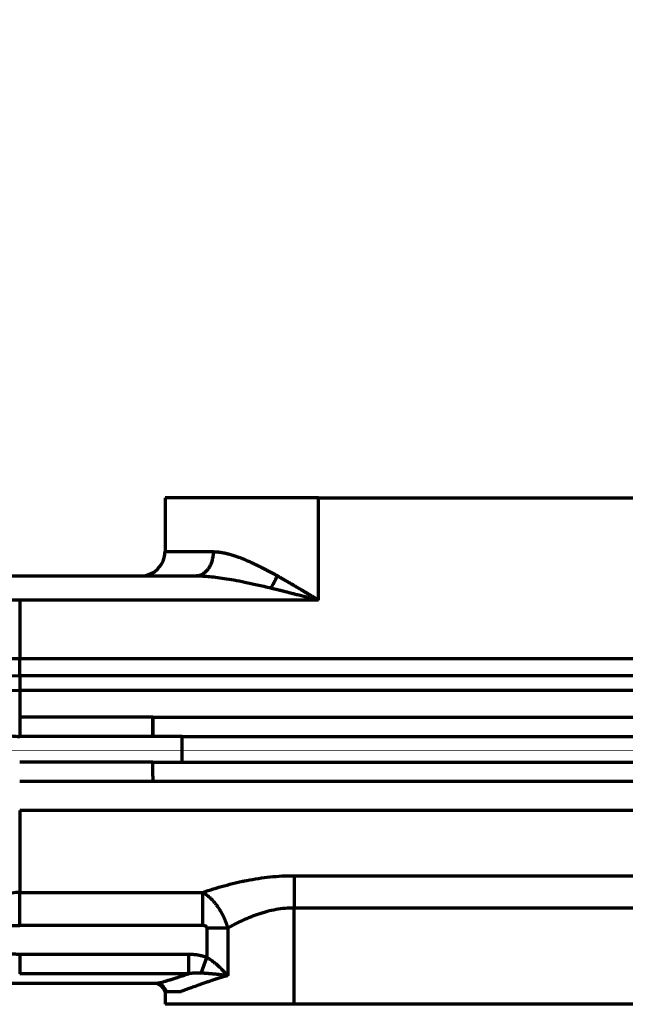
# Model space of a CAD drawing. Header units: millimetres. Extents: x -170 to 6906, y -2212 to 4257.
# Tile 190 of 256: x 5225 to 5375, y -1305 to -1061. Entities that reach past the tile are written whole.
import ezdxf

# ---------------------------------------------------------------- set-up
doc = ezdxf.new("R2010")
doc.units = ezdxf.units.MM
doc.layers.add('1', color=7, linetype='Continuous', true_color=0xffffff)
doc.styles.add('PC_TEXTSTYLE', font='ISOCP.SHX', dxfattribs={"width": 0.707, "bigfont": 'GBCBIG.SHX'})
doc.dimstyles.new('GB_DIMSTYLE', dxfattribs={"dimtxt": 50, "dimasz": 40, "dimexe": 1, "dimexo": 0, "dimgap": 1.5, "dimtad": 1, "dimdec": 1, "dimdsep": 46, "dimtxsty": 'PC_TEXTSTYLE', "dimcen": 0, "dimclrd": 256, "dimclrt": 3, "dimadec": 1, "dimazin": 2, "dimtp": 0.1, "dimtm": 0.1, "dimtfac": 0.71, "dimtdec": 1, "dimtmove": 0, "dimatfit": 3, "dimfxl": 1, "dimtfill": 1, "dimarcsym": 0})

# ---------------------------------------------------------------- blocks, each defined once
blk = doc.blocks.new('*D40')
at = {"lineweight": -2, "transparency": 16777216}
for p, q in [((5298.6, -811.42), (5142.71, -938.98)), ((4772.64, -1241.78), (5111.75, -964.31))]:
    blk.add_line(p, q, dxfattribs=at)
at = {"lineweight": 18, "transparency": 16777216}
blk.add_solid([(5138.49, -933.82), (5146.93, -944.14), (5111.75, -964.31)], dxfattribs=at)
at = {"layer": 'Defpoints', "color": 0, "lineweight": 18, "transparency": 16777216}
for p in [(5111.75, -964.31), (4772.64, -1241.78)]:
    blk.add_point(p, dxfattribs=at)
at = {"color": 3, "lineweight": 18, "transparency": 16777216, "insert": (5244.53, -821.43), "char_height": 50, "attachment_point": 5, "rotation": 39.291, "style": 'PC_TEXTSTYLE', "bg_fill": 3, "box_fill_scale": 1.1, "bg_fill_color": 256, "bg_fill_true_color": 13158600, "bg_fill_transparency": 0}
blk.add_mtext('R625', dxfattribs=at)

msp = doc.modelspace()

# ---------------------------------------------------------------- linework, layer by layer
at = {"lineweight": 18}
msp.add_line((6304.07, -1242.31), (4373.58, -1241.78), dxfattribs=at)
at = {"layer": '1', "color": 0, "linetype": 'Continuous', "lineweight": 70}
for p, q in [((5260.64, -1179.48), (5260.64, -1192.78)), ((5298.64, -1179.48), (5260.64, -1179.48)), ((5298.64, -1179.48), (5550.64, -1179.48)), ((5298.64, -1204.78), (5298.64, -1179.48)), ((5260.64, -1192.78), (5272.56, -1192.78)), ((5220.64, -1198.78), (5224.64, -1198.78)), ((5224.64, -1198.78), (5257.64, -1198.78)), ((5257.64, -1198.78), (5268.44, -1198.78)), ((5224.64, -1204.78), (5214.64, -1204.78)), ((5257.64, -1204.78), (5224.64, -1204.78)), ((5224.64, -1204.78), (5224.64, -1219.31)), ((5298.64, -1204.78), (5257.64, -1204.78)), ((5214.64, -1219.31), (5224.64, -1219.31)), ((5224.64, -1219.31), (5550.64, -1219.31)), ((5224.64, -1223.55), (5224.64, -1219.31)), ((5550.64, -1223.55), (5224.64, -1223.55)), ((5224.64, -1223.55), (5224.64, -1227.18)), ((5400.34, -1227.18), (5224.64, -1227.18)), ((5224.64, -1227.18), (5224.64, -1233.78)), ((5257.64, -1233.78), (5224.64, -1233.78)), ((5224.64, -1233.78), (5224.64, -1238.58)), ((5257.64, -1233.78), (5601.53, -1233.78)), ((5257.64, -1238.58), (5224.64, -1238.58)), ((5264.85, -1238.58), (5257.64, -1238.58)), ((5264.85, -1238.58), (5622.64, -1238.58)), ((5264.85, -1244.99), (5264.85, -1238.58)), ((5257.64, -1244.99), (5224.64, -1244.99)), ((5257.64, -1244.99), (5264.85, -1244.99)), ((5264.85, -1244.99), (5622.64, -1244.99)), ((5257.64, -1249.78), (5224.64, -1249.78)), ((5601.53, -1249.78), (5257.64, -1249.78)), ((5224.64, -1256.91), (5224.64, -1277.23)), ((5550.88, -1256.91), (5224.64, -1256.91)), ((5292.64, -1273.1), (5550.88, -1273.1)), ((5224.64, -1285.48), (5224.64, -1277.23)), ((5224.64, -1277.23), (5257.64, -1277.23)), ((5257.64, -1277.23), (5270.01, -1277.23)), ((5270.01, -1285.48), (5270.01, -1277.23)), ((5292.64, -1304.98), (5292.64, -1281.12)), ((5553.25, -1281.12), (5292.64, -1281.12)), ((5214.64, -1285.48), (5224.64, -1285.48)), ((5257.64, -1285.48), (5224.64, -1285.48)), ((5270.01, -1285.48), (5257.64, -1285.48)), ((5271.01, -1286.1), (5271.01, -1293.4)), ((5276.16, -1286.1), (5271.01, -1286.1)), ((5276.16, -1286.1), (5276.16, -1297.86)), ((5257.64, -1292.62), (5224.64, -1292.62)), ((5224.64, -1292.62), (5224.64, -1297.41)), ((5266.49, -1292.62), (5257.64, -1292.62)), ((5269.57, -1297.25), (5271.01, -1293.4)), ((5257.64, -1297.41), (5224.64, -1297.41)), ((5266.49, -1297.41), (5257.64, -1297.41)), ((5217.64, -1299.78), (5258.18, -1299.78)), ((5260.64, -1301.78), (5260.64, -1304.98)), ((5292.64, -1304.98), (5260.64, -1304.98)), ((5556.64, -1304.98), (5292.64, -1304.98))]:
    msp.add_line(p, q, dxfattribs=at)
msp.add_arc((5254.64, -1192.78), 6, 270, 0, dxfattribs=at)
for centre, major_axis, ratio, start_param, end_param in [((5286.85, -1198.78), (2.6, 5.41), 0.242973, 4.24507, 4.828856), ((5224.64, -1219.31), (-10, 0), 0.424004, 0, 1.570796), ((5224.64, -1223.78), (-10, 0), 0.339623, 0, 1.570796), ((5224.64, -1285.48), (10, 0), 0.824379, 1.570796, 3.141593), ((5258.18, -1302.78), (-0.04, 3), 0.984413, 5.038154, 6.268731)]:
    msp.add_ellipse(centre, major_axis=major_axis, ratio=ratio, start_param=start_param, end_param=end_param, dxfattribs=at)
for points, degree in [([(5272.56, -1192.78), (5272.56, -1192.97), (5272.55, -1193.34), (5272.49, -1193.89), (5272.41, -1194.43), (5272.28, -1194.95), (5272.13, -1195.46), (5271.95, -1195.95), (5271.73, -1196.4), (5271.49, -1196.83), (5271.22, -1197.22), (5270.92, -1197.58), (5270.61, -1197.89), (5270.28, -1198.16), (5269.93, -1198.39), (5269.57, -1198.56), (5269.2, -1198.69), (5268.82, -1198.77), (5268.57, -1198.78), (5268.44, -1198.78)], 3), ([(5209.64, -1222.53), (5209.64, -1222.95), (5209.67, -1223.79), (5209.81, -1225.02), (5210.03, -1226.24), (5210.34, -1227.43), (5210.73, -1228.59), (5211.21, -1229.71), (5211.75, -1230.78), (5212.37, -1231.79), (5213.06, -1232.75), (5213.81, -1233.65), (5214.61, -1234.49), (5215.47, -1235.25), (5216.38, -1235.94), (5217.32, -1236.56), (5218.3, -1237.09), (5219.32, -1237.55), (5220.35, -1237.92), (5221.41, -1238.21), (5222.48, -1238.42), (5223.56, -1238.55), (5224.28, -1238.58), (5224.64, -1238.58)], 3), ([(5224.64, -1292.62), (5224.41, -1292.62), (5223.94, -1292.61), (5223.25, -1292.58), (5222.56, -1292.52), (5221.89, -1292.45), (5221.23, -1292.35), (5220.59, -1292.22), (5220.17, -1292.13), (5219.97, -1292.07)], 3), ([(5258.18, -1299.78), (5258.29, -1299.78), (5258.54, -1299.76), (5259, -1299.68), (5259.56, -1299.56), (5260.23, -1299.38), (5261, -1299.16), (5261.87, -1298.89), (5262.86, -1298.58), (5263.95, -1298.22), (5265.16, -1297.84), (5266.03, -1297.56), (5266.49, -1297.41)], 3), ([(5258.68, -1299.83), (5260.13, -1300.36), (5260.57, -1301.83)], 2)]:
    msp.add_open_spline(points, degree=degree, dxfattribs=at)
for points, knots in [([(5272.56, -1192.78), (5272.57, -1192.78), (5272.61, -1192.78), (5272.65, -1192.78), (5272.7, -1192.79), (5272.75, -1192.79), (5272.8, -1192.79), (5272.85, -1192.79), (5272.9, -1192.79), (5272.95, -1192.79), (5273, -1192.79), (5273.05, -1192.8), (5273.1, -1192.8), (5273.15, -1192.8), (5273.2, -1192.8), (5273.25, -1192.81), (5273.3, -1192.81), (5273.35, -1192.81), (5273.4, -1192.82), (5273.45, -1192.82), (5273.51, -1192.83), (5273.56, -1192.83), (5273.61, -1192.84), (5273.66, -1192.84), (5273.71, -1192.85), (5273.77, -1192.85), (5273.82, -1192.86), (5273.87, -1192.86), (5273.92, -1192.87), (5273.98, -1192.88), (5274.03, -1192.88), (5274.08, -1192.89), (5274.14, -1192.9), (5274.19, -1192.9), (5274.25, -1192.91), (5274.3, -1192.92), (5274.35, -1192.93), (5274.41, -1192.93), (5274.46, -1192.94), (5274.52, -1192.95), (5274.57, -1192.96), (5274.63, -1192.97), (5274.68, -1192.98), (5274.74, -1192.99), (5274.79, -1193), (5274.85, -1193.01), (5274.91, -1193.02), (5274.96, -1193.03), (5275.02, -1193.04), (5275.08, -1193.05), (5275.13, -1193.06), (5275.19, -1193.07), (5275.25, -1193.09), (5275.31, -1193.1), (5275.36, -1193.11), (5275.42, -1193.12), (5275.48, -1193.14), (5275.54, -1193.15), (5275.6, -1193.16), (5275.65, -1193.18), (5275.71, -1193.19), (5275.77, -1193.2), (5275.83, -1193.22), (5275.89, -1193.23), (5275.95, -1193.25), (5276.01, -1193.26), (5276.07, -1193.28), (5276.13, -1193.29), (5276.19, -1193.31), (5276.25, -1193.32), (5276.31, -1193.34), (5276.37, -1193.35), (5276.43, -1193.37), (5276.49, -1193.39), (5276.55, -1193.4), (5276.62, -1193.42), (5276.68, -1193.44), (5276.74, -1193.46), (5276.8, -1193.47), (5276.86, -1193.49), (5276.93, -1193.51), (5276.99, -1193.53), (5277.05, -1193.55), (5277.12, -1193.57), (5277.18, -1193.59), (5277.24, -1193.61), (5277.31, -1193.62), (5277.37, -1193.64), (5277.43, -1193.66), (5277.5, -1193.69), (5277.56, -1193.71), (5277.63, -1193.73), (5277.69, -1193.75), (5277.76, -1193.77), (5277.82, -1193.79), (5277.89, -1193.81), (5277.95, -1193.83), (5278.02, -1193.86), (5278.08, -1193.88), (5278.15, -1193.9), (5278.22, -1193.92), (5278.28, -1193.95), (5278.35, -1193.97), (5278.42, -1193.99), (5278.48, -1194.02), (5278.55, -1194.04), (5278.62, -1194.07), (5278.69, -1194.09), (5279, -1194.21), (5279.58, -1194.43), (5280.42, -1194.77), (5281.3, -1195.15), (5282.21, -1195.55), (5282.87, -1195.87), (5283.27, -1196.06), (5283.41, -1196.13), (5283.55, -1196.2), (5283.69, -1196.26), (5283.83, -1196.33), (5283.97, -1196.4), (5284.11, -1196.47), (5284.25, -1196.54), (5284.4, -1196.62), (5284.54, -1196.69), (5284.69, -1196.76), (5284.83, -1196.84), (5284.98, -1196.91), (5285.13, -1196.99), (5285.28, -1197.07), (5285.43, -1197.15), (5285.58, -1197.22), (5285.73, -1197.3), (5285.88, -1197.38), (5286.04, -1197.47), (5286.19, -1197.55), (5286.35, -1197.63), (5286.51, -1197.71), (5286.66, -1197.8), (5286.82, -1197.88), (5286.98, -1197.97), (5287.14, -1198.06), (5287.3, -1198.15), (5287.47, -1198.23), (5287.63, -1198.32), (5287.79, -1198.41), (5287.96, -1198.51), (5288.13, -1198.6), (5288.29, -1198.69), (5288.4, -1198.75), (5288.46, -1198.78)], [0, 0, 0, 0, 0.003393, 0.006792, 0.010198, 0.01361, 0.017029, 0.020454, 0.023886, 0.027325, 0.030771, 0.034223, 0.037682, 0.041148, 0.044621, 0.048101, 0.051587, 0.055081, 0.058582, 0.06209, 0.065605, 0.069127, 0.072656, 0.076193, 0.079737, 0.083288, 0.086847, 0.090412, 0.093986, 0.097566, 0.101155, 0.10475, 0.108354, 0.111965, 0.115583, 0.119209, 0.122843, 0.126485, 0.130134, 0.133791, 0.137456, 0.141129, 0.14481, 0.148498, 0.152195, 0.155899, 0.159612, 0.163333, 0.167061, 0.170798, 0.174543, 0.178296, 0.182058, 0.185827, 0.189605, 0.193391, 0.197186, 0.200989, 0.2048, 0.20862, 0.212448, 0.216284, 0.220129, 0.223983, 0.227845, 0.231716, 0.235595, 0.239483, 0.24338, 0.247286, 0.2512, 0.255123, 0.259054, 0.262995, 0.266944, 0.270902, 0.274869, 0.278845, 0.28283, 0.286824, 0.290827, 0.294839, 0.29886, 0.30289, 0.306929, 0.310977, 0.315034, 0.319101, 0.323176, 0.327261, 0.331355, 0.335459, 0.339571, 0.343693, 0.347825, 0.351965, 0.356115, 0.360275, 0.364443, 0.368622, 0.372809, 0.377007, 0.381213, 0.38543, 0.389655, 0.393891, 0.398136, 0.40239, 0.406655, 0.457704, 0.510296, 0.564458, 0.620218, 0.6776, 0.685912, 0.694276, 0.702693, 0.711162, 0.719684, 0.728258, 0.736885, 0.745564, 0.754296, 0.763081, 0.771919, 0.78081, 0.789754, 0.79875, 0.8078, 0.816903, 0.826058, 0.835268, 0.84453, 0.853845, 0.863214, 0.872637, 0.882112, 0.891641, 0.901224, 0.91086, 0.92055, 0.930293, 0.94009, 0.94994, 0.959845, 0.969803, 0.979815, 0.98988, 1, 1, 1, 1]), ([(5268.44, -1198.78), (5268.83, -1198.78), (5269.77, -1198.8), (5271.34, -1198.9), (5273.23, -1199.1), (5275.37, -1199.4), (5277.77, -1199.81), (5280.48, -1200.34), (5283.54, -1201), (5285.71, -1201.51), (5286.85, -1201.78)], [0, 0, 0, 0, 0.070566, 0.165782, 0.271165, 0.388144, 0.517025, 0.660637, 0.82116, 1, 1, 1, 1]), ([(5288.46, -1198.78), (5288.49, -1198.8), (5288.54, -1198.83), (5288.62, -1198.88), (5288.71, -1198.92), (5288.79, -1198.97), (5288.87, -1199.02), (5288.96, -1199.06), (5289.04, -1199.11), (5289.13, -1199.16), (5289.21, -1199.21), (5289.3, -1199.25), (5289.38, -1199.3), (5289.47, -1199.35), (5289.56, -1199.4), (5289.65, -1199.45), (5289.73, -1199.5), (5289.82, -1199.55), (5289.91, -1199.6), (5290, -1199.65), (5290.09, -1199.7), (5290.18, -1199.76), (5290.27, -1199.81), (5290.36, -1199.86), (5290.45, -1199.91), (5290.54, -1199.97), (5290.64, -1200.02), (5290.73, -1200.07), (5290.82, -1200.13), (5290.92, -1200.18), (5291.01, -1200.24), (5291.1, -1200.29), (5291.2, -1200.34), (5291.29, -1200.4), (5291.39, -1200.46), (5291.49, -1200.51), (5291.58, -1200.57), (5291.68, -1200.62), (5291.78, -1200.68), (5291.88, -1200.74), (5291.97, -1200.8), (5292.07, -1200.85), (5292.17, -1200.91), (5292.27, -1200.97), (5292.37, -1201.03), (5292.47, -1201.09), (5292.57, -1201.15), (5292.68, -1201.21), (5292.78, -1201.27), (5292.88, -1201.33), (5292.98, -1201.39), (5293.09, -1201.45), (5293.19, -1201.51), (5293.29, -1201.57), (5293.4, -1201.64), (5293.5, -1201.7), (5293.6, -1201.76), (5293.71, -1201.82), (5293.82, -1201.89), (5293.93, -1201.95), (5294.05, -1202.02), (5294.17, -1202.09), (5294.29, -1202.17), (5294.41, -1202.24), (5294.54, -1202.32), (5294.67, -1202.39), (5294.8, -1202.47), (5294.94, -1202.55), (5295.07, -1202.64), (5295.21, -1202.72), (5295.36, -1202.81), (5295.51, -1202.9), (5295.66, -1202.99), (5295.81, -1203.08), (5295.96, -1203.17), (5296.12, -1203.27), (5296.28, -1203.36), (5296.45, -1203.46), (5296.61, -1203.56), (5296.78, -1203.66), (5296.96, -1203.77), (5297.13, -1203.87), (5297.31, -1203.98), (5297.49, -1204.09), (5297.68, -1204.2), (5297.86, -1204.32), (5298.05, -1204.43), (5298.25, -1204.55), (5298.44, -1204.66), (5298.57, -1204.74), (5298.64, -1204.78)], [0, 0, 0, 0, 0.00808, 0.016201, 0.024365, 0.032571, 0.040818, 0.049108, 0.057439, 0.065813, 0.074228, 0.082686, 0.091185, 0.099727, 0.10831, 0.116936, 0.125604, 0.134313, 0.143065, 0.151859, 0.160695, 0.169572, 0.178492, 0.187454, 0.196458, 0.205505, 0.214593, 0.223723, 0.232896, 0.24211, 0.251367, 0.260665, 0.270006, 0.279389, 0.288814, 0.298281, 0.307791, 0.317342, 0.326936, 0.336571, 0.346249, 0.355969, 0.365731, 0.375536, 0.385382, 0.395271, 0.405202, 0.415175, 0.42519, 0.435247, 0.445346, 0.455488, 0.465672, 0.475898, 0.486166, 0.496086, 0.506285, 0.516764, 0.527524, 0.538563, 0.549883, 0.561483, 0.573363, 0.585522, 0.597963, 0.610683, 0.623683, 0.636963, 0.650524, 0.664364, 0.678485, 0.692886, 0.707566, 0.722527, 0.737769, 0.75329, 0.769091, 0.785173, 0.801534, 0.818176, 0.835098, 0.8523, 0.869782, 0.887544, 0.905586, 0.923909, 0.942511, 0.961394, 0.980557, 1, 1, 1, 1]), ([(5286.85, -1201.78), (5286.9, -1201.8), (5287, -1201.82), (5287.14, -1201.85), (5287.29, -1201.89), (5287.44, -1201.93), (5287.59, -1201.96), (5287.75, -1202), (5287.9, -1202.04), (5288.07, -1202.08), (5288.23, -1202.12), (5288.4, -1202.16), (5288.57, -1202.2), (5288.74, -1202.25), (5288.92, -1202.29), (5289.1, -1202.33), (5289.28, -1202.38), (5289.46, -1202.42), (5289.65, -1202.47), (5289.84, -1202.52), (5290.04, -1202.57), (5290.23, -1202.62), (5290.43, -1202.67), (5290.63, -1202.72), (5290.84, -1202.77), (5291.05, -1202.82), (5291.26, -1202.88), (5291.47, -1202.93), (5291.69, -1202.98), (5291.91, -1203.04), (5292.13, -1203.1), (5292.36, -1203.15), (5292.71, -1203.24), (5293.18, -1203.37), (5293.78, -1203.52), (5294.39, -1203.68), (5294.99, -1203.83), (5295.49, -1203.96), (5295.9, -1204.07), (5296.21, -1204.15), (5296.52, -1204.23), (5296.82, -1204.31), (5297.13, -1204.39), (5297.43, -1204.47), (5297.74, -1204.55), (5298.04, -1204.63), (5298.34, -1204.71), (5298.54, -1204.76), (5298.64, -1204.78)], [0, 0, 0, 0, 0.012027, 0.024299, 0.036815, 0.049576, 0.062581, 0.075831, 0.089326, 0.103065, 0.11705, 0.13128, 0.145755, 0.160475, 0.175441, 0.190652, 0.206109, 0.221811, 0.237758, 0.253952, 0.27039, 0.287074, 0.304004, 0.321179, 0.3386, 0.356266, 0.374177, 0.392334, 0.410736, 0.429383, 0.448276, 0.467414, 0.486797, 0.537691, 0.588601, 0.639524, 0.690456, 0.741396, 0.767796, 0.794076, 0.820236, 0.846277, 0.872197, 0.897998, 0.923679, 0.94924, 0.97468, 1, 1, 1, 1]), ([(5257.64, -1233.78), (5257.64, -1233.78), (5257.64, -1233.8), (5257.64, -1233.87), (5257.64, -1233.98), (5257.64, -1234.14), (5257.64, -1234.34), (5257.64, -1234.58), (5257.64, -1234.86), (5257.64, -1235.17), (5257.64, -1235.52), (5257.64, -1235.89), (5257.64, -1236.3), (5257.64, -1236.72), (5257.64, -1237.17), (5257.64, -1237.63), (5257.64, -1238.1), (5257.64, -1238.42), (5257.64, -1238.58)], [0, 0, 0, 0, 0.061564, 0.124126, 0.186688, 0.249251, 0.311813, 0.374376, 0.436938, 0.499501, 0.562063, 0.624625, 0.687188, 0.74975, 0.812313, 0.874875, 0.937438, 1, 1, 1, 1]), ([(5257.64, -1246.86), (5257.64, -1246.56), (5257.64, -1246.26), (5257.64, -1245.63), (5257.64, -1245.31), (5257.64, -1244.99)], [0, 0, 0, 0, 0.5, 0.5, 1, 1, 1, 1]), ([(5257.64, -1248.4), (5257.64, -1248.18), (5257.64, -1247.94), (5257.64, -1247.42), (5257.64, -1247.15), (5257.64, -1246.86)], [0, 0, 0, 0, 0.5, 0.5, 1, 1, 1, 1]), ([(5257.64, -1248.4), (5257.64, -1248.62), (5257.64, -1248.82), (5257.64, -1249.17), (5257.64, -1249.31), (5257.64, -1249.43)], [0, 0, 0, 0, 0.5, 0.5, 1, 1, 1, 1]), ([(5257.64, -1249.43), (5257.64, -1249.55), (5257.64, -1249.64), (5257.64, -1249.75), (5257.64, -1249.78), (5257.64, -1249.78)], [0, 0, 0, 0, 0.5, 0.5, 1, 1, 1, 1]), ([(5270.01, -1277.23), (5270.87, -1276.94), (5271.74, -1276.66), (5273.5, -1276.11), (5274.4, -1275.85), (5276.21, -1275.35), (5277.13, -1275.12), (5278.53, -1274.78), (5279, -1274.68), (5279.71, -1274.52), (5279.95, -1274.47), (5280.3, -1274.4), (5280.42, -1274.37), (5280.66, -1274.33), (5281.74, -1274.11), (5282.82, -1273.92), (5284.75, -1273.63), (5285.72, -1273.51), (5287.68, -1273.31), (5288.66, -1273.23), (5290.64, -1273.13), (5291.64, -1273.1), (5292.64, -1273.1)], [0, 0, 0, 0, 0.125, 0.125, 0.25, 0.25, 0.375, 0.375, 0.4375, 0.4375, 0.46875, 0.46875, 0.484375, 0.484375, 0.5, 0.625, 0.625, 0.75, 0.75, 0.875, 0.875, 1, 1, 1, 1]), ([(5292.64, -1273.1), (5292.64, -1273.36), (5292.64, -1273.63), (5292.64, -1274.2), (5292.64, -1274.49), (5292.64, -1275.1), (5292.64, -1275.42), (5292.64, -1276.07), (5292.64, -1276.41), (5292.64, -1277.09), (5292.64, -1277.45), (5292.64, -1278.16), (5292.64, -1278.52), (5292.64, -1279.25), (5292.64, -1279.62), (5292.64, -1280.37), (5292.64, -1280.74), (5292.64, -1281.12)], [0, 0, 0, 0, 0.125, 0.125, 0.25, 0.25, 0.375, 0.375, 0.5, 0.5, 0.625, 0.625, 0.75, 0.75, 0.875, 0.875, 1, 1, 1, 1]), ([(5270.01, -1277.23), (5270.04, -1277.25), (5270.09, -1277.28), (5270.16, -1277.32), (5270.23, -1277.37), (5270.3, -1277.41), (5270.37, -1277.46), (5270.44, -1277.51), (5270.51, -1277.56), (5270.58, -1277.6), (5270.65, -1277.65), (5270.72, -1277.7), (5270.79, -1277.75), (5270.86, -1277.81), (5270.93, -1277.86), (5271, -1277.91), (5271.06, -1277.96), (5271.13, -1278.02), (5271.2, -1278.07), (5271.26, -1278.13), (5271.33, -1278.18), (5271.39, -1278.24), (5271.46, -1278.29), (5271.52, -1278.35), (5271.59, -1278.41), (5271.65, -1278.46), (5271.71, -1278.52), (5271.78, -1278.58), (5271.84, -1278.64), (5271.9, -1278.7), (5272.1, -1278.89), (5272.43, -1279.24), (5272.88, -1279.75), (5273.31, -1280.29), (5273.59, -1280.68), (5273.74, -1280.9), (5273.77, -1280.94), (5273.8, -1280.99), (5273.83, -1281.03), (5273.86, -1281.08), (5273.89, -1281.12), (5273.92, -1281.16), (5273.95, -1281.21), (5273.98, -1281.26), (5274.01, -1281.3), (5274.03, -1281.35), (5274.06, -1281.39), (5274.09, -1281.44), (5274.12, -1281.48), (5274.15, -1281.53), (5274.18, -1281.57), (5274.21, -1281.62), (5274.23, -1281.67), (5274.26, -1281.71), (5274.29, -1281.76), (5274.32, -1281.81), (5274.35, -1281.85), (5274.37, -1281.9), (5274.4, -1281.95), (5274.43, -1281.99), (5274.45, -1282.04), (5274.48, -1282.09), (5274.51, -1282.14), (5274.53, -1282.18), (5274.56, -1282.23), (5274.59, -1282.28), (5274.61, -1282.33), (5274.64, -1282.37), (5274.67, -1282.42), (5274.69, -1282.47), (5274.72, -1282.52), (5274.74, -1282.57), (5274.77, -1282.62), (5274.79, -1282.66), (5274.82, -1282.71), (5274.84, -1282.76), (5274.87, -1282.81), (5274.89, -1282.86), (5274.92, -1282.91), (5274.94, -1282.96), (5274.97, -1283), (5274.99, -1283.05), (5275.01, -1283.1), (5275.04, -1283.15), (5275.06, -1283.2), (5275.09, -1283.25), (5275.11, -1283.3), (5275.13, -1283.35), (5275.16, -1283.4), (5275.18, -1283.45), (5275.2, -1283.5), (5275.22, -1283.55), (5275.25, -1283.6), (5275.27, -1283.65), (5275.29, -1283.7), (5275.31, -1283.75), (5275.33, -1283.8), (5275.36, -1283.85), (5275.38, -1283.9), (5275.4, -1283.95), (5275.42, -1284), (5275.44, -1284.05), (5275.46, -1284.1), (5275.48, -1284.15), (5275.5, -1284.2), (5275.52, -1284.25), (5275.54, -1284.3), (5275.56, -1284.35), (5275.58, -1284.4), (5275.6, -1284.46), (5275.62, -1284.51), (5275.64, -1284.56), (5275.66, -1284.61), (5275.68, -1284.66), (5275.7, -1284.71), (5275.72, -1284.76), (5275.74, -1284.81), (5275.76, -1284.86), (5275.78, -1284.91), (5275.79, -1284.97), (5275.81, -1285.02), (5275.83, -1285.07), (5275.85, -1285.12), (5275.87, -1285.17), (5275.88, -1285.22), (5275.9, -1285.27), (5275.92, -1285.33), (5275.94, -1285.38), (5275.95, -1285.43), (5275.97, -1285.48), (5275.99, -1285.53), (5276, -1285.58), (5276.02, -1285.63), (5276.03, -1285.69), (5276.05, -1285.74), (5276.07, -1285.79), (5276.08, -1285.84), (5276.1, -1285.89), (5276.11, -1285.94), (5276.13, -1286), (5276.14, -1286.05), (5276.15, -1286.08), (5276.16, -1286.1)], [0, 0, 0, 0, 0.009031, 0.018031, 0.027, 0.035938, 0.044845, 0.053721, 0.062567, 0.071382, 0.080167, 0.088922, 0.097646, 0.10634, 0.115004, 0.123638, 0.132242, 0.140816, 0.149361, 0.157875, 0.16636, 0.174816, 0.183242, 0.191639, 0.200006, 0.208344, 0.216654, 0.224934, 0.233185, 0.241407, 0.2496, 0.313485, 0.376426, 0.438454, 0.499598, 0.504332, 0.509064, 0.513794, 0.518523, 0.52325, 0.527976, 0.532701, 0.537424, 0.542146, 0.546866, 0.551585, 0.556303, 0.561019, 0.565734, 0.570447, 0.57516, 0.579871, 0.58458, 0.589289, 0.593996, 0.598702, 0.603406, 0.60811, 0.612812, 0.617513, 0.622212, 0.626911, 0.631608, 0.636304, 0.640999, 0.645693, 0.650386, 0.655078, 0.659768, 0.664458, 0.669146, 0.673833, 0.67852, 0.683205, 0.687889, 0.692572, 0.697255, 0.701936, 0.706616, 0.711295, 0.715973, 0.720651, 0.725327, 0.730003, 0.734677, 0.739351, 0.744024, 0.748696, 0.753367, 0.758037, 0.762706, 0.767375, 0.772042, 0.776709, 0.781375, 0.786041, 0.790705, 0.795369, 0.800032, 0.804694, 0.809356, 0.814017, 0.818677, 0.823336, 0.827995, 0.832653, 0.837311, 0.841968, 0.846624, 0.851279, 0.855934, 0.860589, 0.865243, 0.869896, 0.874549, 0.879201, 0.883852, 0.888503, 0.893154, 0.897804, 0.902453, 0.907102, 0.911751, 0.916399, 0.921047, 0.925694, 0.930341, 0.934987, 0.939633, 0.944279, 0.948924, 0.953569, 0.958214, 0.962858, 0.967502, 0.972145, 0.976788, 0.981431, 0.986074, 0.990716, 0.995358, 1, 1, 1, 1]), ([(5292.64, -1281.12), (5291.87, -1281.12), (5291.12, -1281.15), (5289.62, -1281.28), (5288.88, -1281.38), (5287.41, -1281.64), (5286.68, -1281.8), (5285.78, -1282.03), (5285.6, -1282.08), (5285.24, -1282.18), (5284.71, -1282.33), (5284.18, -1282.5), (5283.74, -1282.64), (5283.65, -1282.67), (5283.48, -1282.73), (5283.39, -1282.76), (5283.13, -1282.85), (5282.62, -1283.04), (5282.11, -1283.23), (5281.11, -1283.64), (5280.46, -1283.92), (5279.19, -1284.51), (5278.57, -1284.81), (5277.34, -1285.44), (5276.74, -1285.77), (5276.16, -1286.1)], [0, 0, 0, 0, 0.125, 0.125, 0.25, 0.25, 0.375, 0.375, 0.40625, 0.40625, 0.4375, 0.5, 0.5, 0.515625, 0.515625, 0.53125, 0.53125, 0.5625, 0.625, 0.625, 0.75, 0.75, 0.875, 0.875, 1, 1, 1, 1]), ([(5271.01, -1286.1), (5271.01, -1286.09), (5271, -1286.07), (5271, -1286.04), (5271, -1286.03), (5271, -1285.99), (5270.99, -1285.96), (5270.98, -1285.92), (5270.97, -1285.91), (5270.96, -1285.89), (5270.96, -1285.87), (5270.94, -1285.84), (5270.92, -1285.81), (5270.9, -1285.78), (5270.89, -1285.77), (5270.87, -1285.75), (5270.86, -1285.74), (5270.83, -1285.71), (5270.81, -1285.69), (5270.77, -1285.66), (5270.74, -1285.65), (5270.71, -1285.63), (5270.7, -1285.62), (5270.67, -1285.61), (5270.66, -1285.6), (5270.6, -1285.57), (5270.55, -1285.55), (5270.47, -1285.53), (5270.44, -1285.52), (5270.39, -1285.51), (5270.36, -1285.51), (5270.28, -1285.49), (5270.23, -1285.49), (5270.12, -1285.48), (5270.07, -1285.48), (5270.01, -1285.48)], [0, 0, 0, 0, 0.03125, 0.03125, 0.0625, 0.0625, 0.125, 0.125, 0.15625, 0.15625, 0.1875, 0.1875, 0.25, 0.25, 0.28125, 0.28125, 0.3125, 0.3125, 0.375, 0.375, 0.4375, 0.4375, 0.46875, 0.46875, 0.5, 0.5, 0.625, 0.625, 0.6875, 0.6875, 0.75, 0.75, 0.875, 0.875, 1, 1, 1, 1]), ([(5271.01, -1293.4), (5270.99, -1293.39), (5270.96, -1293.38), (5270.91, -1293.36), (5270.85, -1293.34), (5270.8, -1293.32), (5270.75, -1293.31), (5270.7, -1293.29), (5270.65, -1293.27), (5270.59, -1293.25), (5270.54, -1293.23), (5270.48, -1293.22), (5270.43, -1293.2), (5270.37, -1293.18), (5270.31, -1293.16), (5270.25, -1293.15), (5270.2, -1293.13), (5270.14, -1293.11), (5270.08, -1293.1), (5270.02, -1293.08), (5269.96, -1293.06), (5269.89, -1293.05), (5269.83, -1293.03), (5269.77, -1293.01), (5269.7, -1293), (5269.64, -1292.98), (5269.58, -1292.97), (5269.51, -1292.95), (5269.44, -1292.94), (5269.38, -1292.92), (5269.31, -1292.91), (5269.24, -1292.89), (5269.17, -1292.88), (5269.1, -1292.87), (5269.03, -1292.85), (5268.96, -1292.84), (5268.87, -1292.82), (5268.76, -1292.8), (5268.64, -1292.78), (5268.51, -1292.76), (5268.39, -1292.75), (5268.27, -1292.73), (5268.14, -1292.72), (5268.02, -1292.7), (5267.9, -1292.69), (5267.78, -1292.68), (5267.66, -1292.67), (5267.54, -1292.66), (5267.42, -1292.65), (5267.3, -1292.64), (5267.18, -1292.63), (5267.07, -1292.63), (5266.95, -1292.62), (5266.83, -1292.62), (5266.72, -1292.62), (5266.6, -1292.62), (5266.53, -1292.62), (5266.49, -1292.62)], [0, 0, 0, 0, 0.011427, 0.022983, 0.034668, 0.046482, 0.058426, 0.070498, 0.082699, 0.095029, 0.107489, 0.120077, 0.132794, 0.145639, 0.158614, 0.171717, 0.184949, 0.19831, 0.211799, 0.225418, 0.239165, 0.25304, 0.267044, 0.281177, 0.295439, 0.30983, 0.324349, 0.338997, 0.353774, 0.36868, 0.383715, 0.398879, 0.414172, 0.429595, 0.445147, 0.460829, 0.47664, 0.504212, 0.531633, 0.558904, 0.586026, 0.612999, 0.639823, 0.666499, 0.693027, 0.719408, 0.745642, 0.77173, 0.797672, 0.823468, 0.849119, 0.874626, 0.899988, 0.925207, 0.950281, 0.975212, 1, 1, 1, 1]), ([(5266.49, -1297.41), (5266.49, -1297.34), (5266.49, -1297.24), (5266.49, -1297.01), (5266.49, -1296.87), (5266.49, -1296.57), (5266.49, -1296.4), (5266.49, -1296.03), (5266.49, -1295.82), (5266.49, -1295.4), (5266.49, -1295.17), (5266.49, -1294.7), (5266.49, -1294.45), (5266.49, -1293.94), (5266.49, -1293.68), (5266.49, -1293.15), (5266.49, -1292.88), (5266.49, -1292.62)], [0, 0, 0, 0, 0.125, 0.125, 0.25, 0.25, 0.375, 0.375, 0.5, 0.5, 0.625, 0.625, 0.75, 0.75, 0.875, 0.875, 1, 1, 1, 1]), ([(5276.16, -1297.86), (5275.78, -1297.44), (5275.05, -1296.64), (5273.93, -1295.55), (5272.86, -1294.63), (5271.89, -1293.93), (5271.27, -1293.55), (5271.01, -1293.4)], [0, 0, 0, 0, 0.257814, 0.486634, 0.688693, 0.868294, 1, 1, 1, 1]), ([(5276.16, -1297.86), (5276.13, -1297.87), (5276.08, -1297.89), (5276, -1297.91), (5275.92, -1297.93), (5275.84, -1297.95), (5275.75, -1297.98), (5275.67, -1298), (5275.58, -1298.03), (5275.5, -1298.05), (5275.41, -1298.08), (5275.32, -1298.1), (5275.23, -1298.13), (5275.14, -1298.16), (5275.04, -1298.19), (5274.95, -1298.21), (5274.85, -1298.24), (5274.75, -1298.27), (5274.66, -1298.3), (5274.56, -1298.33), (5274.45, -1298.36), (5274.35, -1298.39), (5274.25, -1298.43), (5274.14, -1298.46), (5274.04, -1298.49), (5273.93, -1298.52), (5273.82, -1298.56), (5273.71, -1298.59), (5273.6, -1298.63), (5273.49, -1298.66), (5273.38, -1298.7), (5273.26, -1298.73), (5273.15, -1298.77), (5273.03, -1298.81), (5272.92, -1298.85), (5272.8, -1298.88), (5272.57, -1298.96), (5272.26, -1299.06), (5271.89, -1299.18), (5271.59, -1299.29), (5271.35, -1299.37), (5271.19, -1299.42), (5271.01, -1299.48), (5270.82, -1299.55), (5270.58, -1299.63), (5270.35, -1299.71), (5270.14, -1299.79), (5269.93, -1299.86), (5269.74, -1299.93), (5269.35, -1300.07), (5268.79, -1300.27), (5268.08, -1300.53), (5267.44, -1300.76), (5267.01, -1300.92), (5266.75, -1301.02), (5266.64, -1301.06), (5266.53, -1301.1), (5266.43, -1301.14), (5266.32, -1301.18), (5266.22, -1301.21), (5266.12, -1301.25), (5266.02, -1301.29), (5265.92, -1301.33), (5265.82, -1301.36), (5265.72, -1301.4), (5265.63, -1301.43), (5265.54, -1301.47), (5265.44, -1301.5), (5265.35, -1301.53), (5265.26, -1301.57), (5265.17, -1301.6), (5265.09, -1301.63), (5265, -1301.66), (5264.91, -1301.69), (5264.83, -1301.72), (5264.75, -1301.75), (5264.69, -1301.77), (5264.67, -1301.78)], [0, 0, 0, 0, 0.005407, 0.010922, 0.016547, 0.02228, 0.028123, 0.034074, 0.040135, 0.046304, 0.052583, 0.05897, 0.065467, 0.072072, 0.078787, 0.08561, 0.092543, 0.099584, 0.106735, 0.113995, 0.121363, 0.128841, 0.136427, 0.144123, 0.151928, 0.159841, 0.167864, 0.175996, 0.184236, 0.192586, 0.201045, 0.209613, 0.218289, 0.227075, 0.23597, 0.244974, 0.254087, 0.288486, 0.317646, 0.341568, 0.36025, 0.373693, 0.381897, 0.40216, 0.421727, 0.440598, 0.458772, 0.476251, 0.493033, 0.509119, 0.577063, 0.641357, 0.702005, 0.759009, 0.770113, 0.78116, 0.792149, 0.803082, 0.813958, 0.824776, 0.835537, 0.846242, 0.85689, 0.86748, 0.878014, 0.888491, 0.898912, 0.909275, 0.919582, 0.929832, 0.940026, 0.950163, 0.960243, 0.970267, 0.980234, 0.990145, 1, 1, 1, 1]), ([(5269.57, -1297.25), (5269.55, -1297.25), (5269.51, -1297.25), (5269.46, -1297.25), (5269.4, -1297.25), (5269.34, -1297.25), (5269.28, -1297.24), (5269.22, -1297.24), (5269.16, -1297.24), (5269.09, -1297.24), (5269.03, -1297.24), (5268.96, -1297.24), (5268.81, -1297.24), (5268.54, -1297.24), (5268.21, -1297.25), (5267.91, -1297.27), (5267.7, -1297.28), (5267.51, -1297.3), (5267.35, -1297.31), (5267.19, -1297.33), (5267.04, -1297.34), (5266.89, -1297.36), (5266.75, -1297.38), (5266.62, -1297.39), (5266.53, -1297.41), (5266.49, -1297.41)], [0, 0, 0, 0, 0.017509, 0.035482, 0.053918, 0.072818, 0.092183, 0.112013, 0.132307, 0.153067, 0.174293, 0.195986, 0.218145, 0.316181, 0.457842, 0.538139, 0.60838, 0.668543, 0.718608, 0.769977, 0.819562, 0.86736, 0.913368, 0.957582, 1, 1, 1, 1]), ([(5276.16, -1297.86), (5276.1, -1297.86), (5275.99, -1297.85), (5275.82, -1297.83), (5275.63, -1297.8), (5275.43, -1297.78), (5275.23, -1297.76), (5275, -1297.74), (5274.77, -1297.71), (5274.53, -1297.68), (5274.25, -1297.65), (5273.97, -1297.62), (5273.71, -1297.6), (5273.53, -1297.58), (5273.36, -1297.56), (5273.17, -1297.54), (5272.95, -1297.52), (5272.75, -1297.5), (5272.48, -1297.48), (5272.14, -1297.44), (5271.73, -1297.41), (5271.35, -1297.38), (5271.06, -1297.35), (5270.85, -1297.34), (5270.71, -1297.33), (5270.58, -1297.32), (5270.44, -1297.31), (5270.31, -1297.3), (5270.18, -1297.29), (5270.06, -1297.28), (5269.93, -1297.28), (5269.81, -1297.27), (5269.69, -1297.26), (5269.61, -1297.26), (5269.57, -1297.25)], [0, 0, 0, 0, 0.025231, 0.052237, 0.081024, 0.111599, 0.14397, 0.178144, 0.21413, 0.251936, 0.291572, 0.342455, 0.381971, 0.410059, 0.426674, 0.461895, 0.495017, 0.526029, 0.554924, 0.620261, 0.681417, 0.73836, 0.791061, 0.8119, 0.832372, 0.852477, 0.872213, 0.891581, 0.910579, 0.929207, 0.947463, 0.965348, 0.982861, 1, 1, 1, 1]), ([(5260.97, -1301.78), (5260.97, -1301.78), (5260.98, -1301.78), (5261, -1301.78), (5261.01, -1301.78), (5261.02, -1301.78), (5261.04, -1301.78), (5261.05, -1301.78), (5261.07, -1301.78), (5261.09, -1301.78), (5261.1, -1301.78), (5261.12, -1301.78), (5261.13, -1301.78), (5261.15, -1301.78), (5261.17, -1301.78), (5261.18, -1301.78), (5261.2, -1301.78), (5261.22, -1301.78), (5261.24, -1301.78), (5261.25, -1301.78), (5261.27, -1301.78), (5261.29, -1301.78), (5261.31, -1301.78), (5261.33, -1301.78), (5261.35, -1301.78), (5261.37, -1301.78), (5261.38, -1301.78), (5261.4, -1301.78), (5261.42, -1301.78), (5261.44, -1301.78), (5261.46, -1301.78), (5261.49, -1301.78), (5261.51, -1301.78), (5261.53, -1301.78), (5261.55, -1301.78), (5261.57, -1301.78), (5261.59, -1301.78), (5261.61, -1301.78), (5261.64, -1301.78), (5261.66, -1301.78), (5261.68, -1301.78), (5261.7, -1301.78), (5261.73, -1301.78), (5261.75, -1301.78), (5261.77, -1301.78), (5261.8, -1301.78), (5261.82, -1301.78), (5261.84, -1301.78), (5261.87, -1301.78), (5261.89, -1301.78), (5261.92, -1301.78), (5261.94, -1301.78), (5261.97, -1301.78), (5261.99, -1301.78), (5262.02, -1301.78), (5262.05, -1301.78), (5262.07, -1301.78), (5262.1, -1301.78), (5262.12, -1301.78), (5262.15, -1301.78), (5262.18, -1301.78), (5262.2, -1301.78), (5262.23, -1301.78), (5262.26, -1301.78), (5262.29, -1301.78), (5262.32, -1301.78), (5262.34, -1301.78), (5262.37, -1301.78), (5262.4, -1301.78), (5262.43, -1301.78), (5262.46, -1301.78), (5262.49, -1301.78), (5262.52, -1301.78), (5262.55, -1301.78), (5262.58, -1301.78), (5262.61, -1301.78), (5262.64, -1301.78), (5262.67, -1301.78), (5262.7, -1301.78), (5262.73, -1301.78), (5262.76, -1301.78), (5262.79, -1301.78), (5262.82, -1301.78), (5262.85, -1301.78), (5262.89, -1301.78), (5262.92, -1301.78), (5262.95, -1301.78), (5262.98, -1301.78), (5263.02, -1301.78), (5263.05, -1301.78), (5263.08, -1301.78), (5263.11, -1301.78), (5263.15, -1301.78), (5263.18, -1301.78), (5263.22, -1301.78), (5263.25, -1301.78), (5263.28, -1301.78), (5263.32, -1301.78), (5263.35, -1301.78), (5263.39, -1301.78), (5263.42, -1301.78), (5263.46, -1301.78), (5263.49, -1301.78), (5263.53, -1301.78), (5263.56, -1301.78), (5263.6, -1301.78), (5263.63, -1301.78), (5263.67, -1301.78), (5263.71, -1301.78), (5263.74, -1301.78), (5263.78, -1301.78), (5263.82, -1301.78), (5263.85, -1301.78), (5263.89, -1301.78), (5263.93, -1301.78), (5263.97, -1301.78), (5264, -1301.78), (5264.04, -1301.78), (5264.08, -1301.78), (5264.12, -1301.78), (5264.15, -1301.78), (5264.19, -1301.78), (5264.23, -1301.78), (5264.27, -1301.78), (5264.31, -1301.78), (5264.35, -1301.78), (5264.39, -1301.78), (5264.43, -1301.78), (5264.47, -1301.78), (5264.51, -1301.78), (5264.55, -1301.78), (5264.59, -1301.78), (5264.63, -1301.78), (5264.65, -1301.78), (5264.67, -1301.78)], [0, 0, 0, 0, 0.007359, 0.014721, 0.022084, 0.029451, 0.03682, 0.044191, 0.051565, 0.058942, 0.066321, 0.073703, 0.081088, 0.088475, 0.095865, 0.103258, 0.110653, 0.118051, 0.125452, 0.132856, 0.140262, 0.147671, 0.155084, 0.162499, 0.169917, 0.177338, 0.184762, 0.192188, 0.199618, 0.207051, 0.214487, 0.221926, 0.229368, 0.236813, 0.244262, 0.251713, 0.259168, 0.266625, 0.274086, 0.281551, 0.289018, 0.296489, 0.303963, 0.31144, 0.31892, 0.326404, 0.333892, 0.341382, 0.348876, 0.356374, 0.363874, 0.371379, 0.378886, 0.386398, 0.393912, 0.401431, 0.408952, 0.416478, 0.424007, 0.431539, 0.439076, 0.446615, 0.454159, 0.461706, 0.469257, 0.476811, 0.48437, 0.491932, 0.499497, 0.507067, 0.51464, 0.522217, 0.529798, 0.537383, 0.544972, 0.552564, 0.560161, 0.567761, 0.575365, 0.582973, 0.590585, 0.598201, 0.605821, 0.613445, 0.621073, 0.628705, 0.636341, 0.643981, 0.651625, 0.659273, 0.666926, 0.674582, 0.682242, 0.689907, 0.697576, 0.705249, 0.712926, 0.720607, 0.728293, 0.735982, 0.743676, 0.751374, 0.759077, 0.766783, 0.774494, 0.782209, 0.789929, 0.797653, 0.805381, 0.813113, 0.82085, 0.828591, 0.836336, 0.844086, 0.851839, 0.859598, 0.86736, 0.875127, 0.882899, 0.890675, 0.898455, 0.906239, 0.914028, 0.921822, 0.929619, 0.937422, 0.945228, 0.95304, 0.960855, 0.968675, 0.9765, 0.984329, 0.992162, 1, 1, 1, 1])]:
    msp.add_open_spline(points, degree=3, knots=knots, dxfattribs=at)
msp.add_rational_spline([(5257.64, -1238.58), (5257.64, -1235.74), (5257.64, -1233.78), (5257.64, -1233.78)], [1.15210326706, 0.943004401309, 0.949494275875, 1.17157289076], degree=3, dxfattribs=at)

# ---------------------------------------------------------------- next in the draw order: dimensions: what is measured, and where the dimension line sits
at = {"lineweight": 18}
dim = msp.add_radius_dim(center=(4772.64, -1241.78), mpoint=(5111.75, -964.31), text='R625', dimstyle='GB_DIMSTYLE', dxfattribs=at)
dim.commit()
dim.dimension.update_dxf_attribs({"geometry": '*D40', "text_midpoint": (5261.31, -841.94), "dimtype": 164})

doc.saveas('drawing.dxf')
